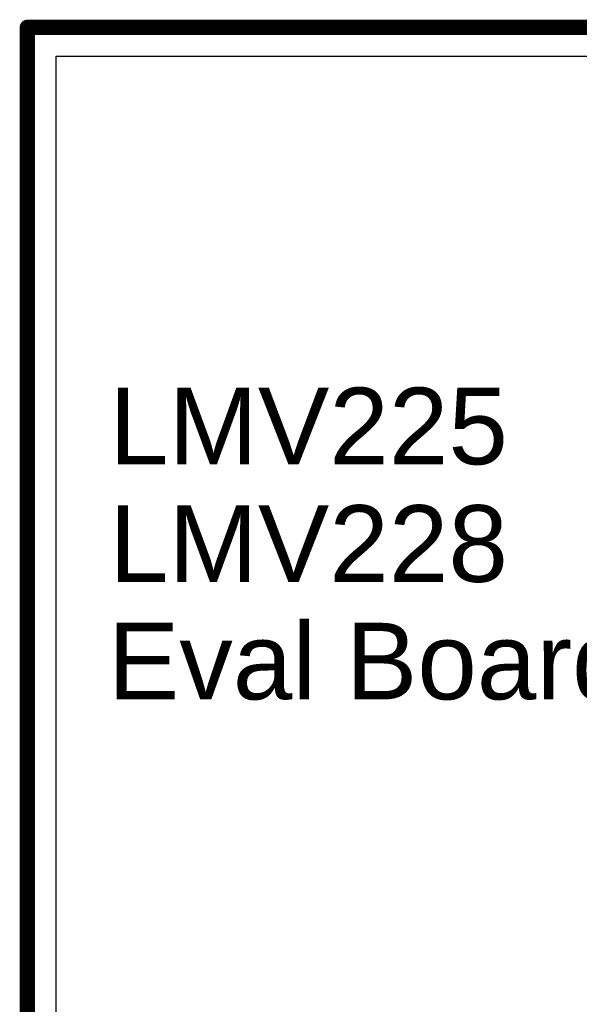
# Model space of a CAD drawing. Header units: millimetres. Extents: x 3.32 to 8.49, y 3.09 to 5.98.
# Tile 15 of 22: x 4.12 to 4.55, y 5.15 to 5.91. Entities that reach past the tile are written whole.
import ezdxf

# ---------------------------------------------------------------- set-up
doc = ezdxf.new("R2010")
doc.units = ezdxf.units.MM
doc.header["$MEASUREMENT"] = 0
for name, color, linetype in [('BottomLayer', 5, 'Continuous'), ('KeepOutLayer', 6, 'Continuous'), ('TopOverlay', 2, 'Continuous')]:
    doc.layers.add(name, color=color, linetype=linetype)
doc.styles.add('Arial', font='arial.ttf', dxfattribs={"height": 0.2})

msp = doc.modelspace()

# ---------------------------------------------------------------- linework, layer by layer
at = {"layer": 'BottomLayer'}
for p, q in [((4.14609, 4.98128), (4.14609, 5.88343)), ((4.14609, 5.88343), (4.97486, 5.88343))]:
    msp.add_line(p, q, dxfattribs=at)
at = {"layer": 'KeepOutLayer', "const_width": 0.01181}
for points in [[(4.12402, 3.74016), (4.12402, 5.90551)], [(4.12402, 5.90551), (6.09252, 5.90551)]]:
    msp.add_lwpolyline(points, dxfattribs=at)
at = {"layer": 'KeepOutLayer', "const_width": 0.00591}
msp.add_lwpolyline([(4.12106, 5.90551, 1), (4.12697, 5.90551, 1)], format="xyb", close=True, dxfattribs=at)
msp.add_lwpolyline([(4.12106, 5.90551, 1), (4.12697, 5.90551, 1)], format="xyb", close=True, dxfattribs=at)

# ---------------------------------------------------------------- texts
at = {"layer": 'TopOverlay', "style": 'Arial'}
for s, p in [('LMV225', (4.18701, 5.5689)), ('LMV228', (4.18701, 5.47835)), ('Eval Board', (4.18602, 5.3878))]:
    msp.add_text(s, height=0.059055, rotation=360, dxfattribs=at).set_placement(p)

doc.saveas('drawing.dxf')
